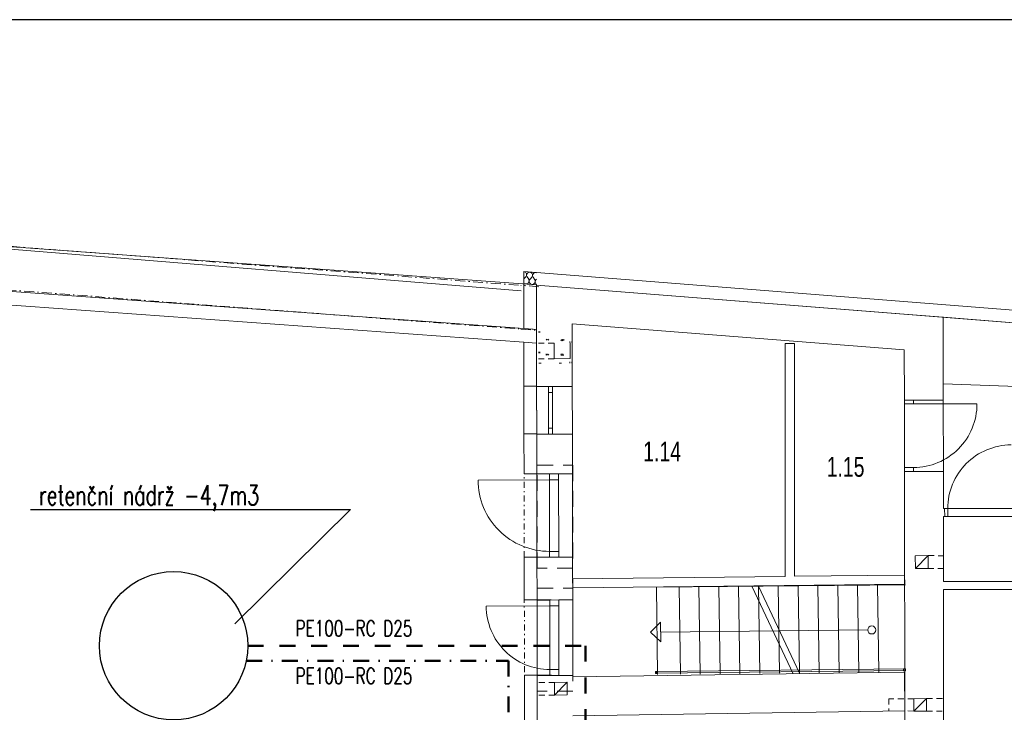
# Model space of a CAD drawing. Header units: millimetres. Extents: x 28262 to 240133, y -152087 to 56534.
# Tile 43 of 107: x 40510 to 52919, y 13428 to 22155. Entities that reach past the tile are written whole.
import ezdxf

# ---------------------------------------------------------------- set-up
doc = ezdxf.new("R2010")
doc.units = ezdxf.units.MM
doc.header["$MEASUREMENT"] = 0
for name, pattern in [('Tečkovaná L', [257.5, 15, -242.5]), ('Čerchovaná', [450, 200, -117.5, 15, -117.5]), ('Čerchovaná M', [225, 125, -42.5, 15, -42.5]), ('Čerchovaná S', [175, 75, -42.5, 15, -42.5]), ('Čárkovaná', [325, 200, -125]), ('Čárkovaná M', [400, 200, -200]), ('Čárkovaná S', [125, 75, -50])]:
    doc.linetypes.add(name, pattern=pattern)
doc.layers.get('0').update_dxf_attribs({"lineweight": 9})
for name, color, linetype, lineweight in [('--KANAL_POPIS', 7, 'Continuous', 25), ('--písmo', 7, 'Continuous', 25), ('--V_RET', 4, 'Čerchovaná', 50), ('--V_STUD_N', 5, 'Čárkovaná M', 50), ('--VODA POPIS', 7, 'Continuous', 25), ('2D prvky - obecné', 7, 'Continuous', 9), ('Konstrukce - nosné', 7, 'Continuous', 9), ('Konstrukce – Dělicí čáry vrstev', 7, 'Continuous', 13), ('Kresby a obrázky', 7, 'Continuous', 9), ('Nové_0', 7, 'Continuous', 9), ('Nové_Konstrukce - nosné', 7, 'Continuous', 9), ('Nové_Kresby a obrázky', 9, 'Continuous', 9), ('Nové_Otvory – Dveře', 7, 'Continuous', 9), ('Nové_Otvory – Okna', 7, 'Continuous', 9), ('Nové_Výplně – Řezové', 7, 'Continuous', 9), ('Otvory – Dveře', 7, 'Continuous', 9), ('Výplně – Řezové', 7, 'Continuous', 9)]:
    doc.layers.add(name, color=color, linetype=linetype, lineweight=lineweight)
doc.styles.add('styl1', font='arial.ttf', dxfattribs={"width": 0.7, "height": 250})
doc.styles.add('styl7', font='romans.shx', dxfattribs={"width": 0.7, "height": 200})

msp = doc.modelspace()

# ---------------------------------------------------------------- hatches: boundary and pattern name
at = {"layer": 'Nové_Výplně – Řezové', "linetype": 'Continuous'}
for points in [[(47025, 17534), (47025, 17533), (47475, 17534), (47475, 17535)], [(47477, 16434), (47027, 16433), (47027, 16431), (47477, 16432)]]:
    msp.add_hatch(color=256, dxfattribs=at).paths.add_polyline_path(points)
at = {"layer": 'Výplně – Řezové', "linetype": 'Continuous'}
msp.add_hatch(color=256, dxfattribs=at).paths.add_polyline_path([(47030, 14846), (47030, 14843), (47480, 14844), (47480, 14847)])

# ---------------------------------------------------------------- linework, layer by layer
at = {"layer": '--KANAL_POPIS'}
for p, q in [((40648, 15984), (44680, 15984)), ((44680, 15984), (43221, 14542))]:
    msp.add_line(p, q, dxfattribs=at)
at = {"layer": '--písmo'}
msp.add_line((75100, 22155), (33100, 22155), dxfattribs=at)
at = {"layer": '--V_RET'}
for p, q in [((43365, 14078), (46672, 14078)), ((46672, 14078), (46672, 11919))]:
    msp.add_line(p, q, dxfattribs=at)
at = {"layer": '--V_STUD_N'}
for p, q in [((43385, 14267), (47642, 14267)), ((47642, 14267), (47642, 11242))]:
    msp.add_line(p, q, dxfattribs=at)
at = {"layer": '--VODA POPIS', "ltscale": 100}
msp.add_circle((42450, 14267), 935, dxfattribs=at)
at = {"linetype": 'Continuous'}
for p, q in [((48549, 13944), (48524, 13943)), ((48524, 13943), (48524, 13918)), ((48524, 13918), (48549, 13919)), ((51664, 13974), (48537, 13941)), ((48537, 13921), (51664, 13954)), ((48537, 13941), (48537, 13921)), ((48549, 13919), (48549, 13944)), ((51676, 13977), (51651, 13976)), ((51651, 13976), (51651, 13951)), ((51651, 13951), (51676, 13952)), ((51664, 13954), (51664, 13974)), ((51676, 13952), (51676, 13977))]:
    msp.add_line(p, q, dxfattribs=at)
at = {"layer": '2D prvky - obecné', "linetype": 'Continuous'}
for p, q in [((46830, 18740), (28262, 20248)), ((49820, 15016), (50337, 13922)), ((49743, 15009), (50259, 13915))]:
    msp.add_line(p, q, dxfattribs=at)
at = {"layer": 'Konstrukce - nosné', "linetype": 'Čerchovaná M'}
for p, q in [((46798, 18810), (33430, 19832)), ((33388, 19283), (46799, 18259)), ((47055, 18791), (46825, 18808)), ((46826, 18256), (47013, 18242))]:
    msp.add_line(p, q, dxfattribs=at)
at = {"layer": 'Konstrukce - nosné', "linetype": 'Continuous'}
for p, q in [((47022, 18815), (37078, 19532)), ((46864, 18265), (37035, 18977)), ((37038, 18973), (46982, 18257)), ((37022, 18802), (46864, 18090)), ((47022, 18811), (47023, 18360)), ((51658, 18446), (47022, 18811)), ((52148, 18407), (51658, 18446)), ((52150, 17363), (52148, 18407)), ((57690, 17967), (52151, 18407)), ((47023, 18360), (47025, 17534)), ((47473, 18324), (51659, 17995)), ((47475, 17535), (47473, 18324)), ((51659, 17995), (51660, 17363)), ((47025, 17534), (47125, 17535)), ((47125, 17535), (47175, 17535)), ((47175, 17535), (47475, 17535)), ((52150, 17568), (57189, 17377)), ((51660, 17363), (51775, 17363)), ((51775, 17363), (52150, 17363)), ((47026, 16933), (47176, 16933)), ((47026, 16933), (47027, 16433)), ((47176, 16933), (47226, 16933)), ((47226, 16933), (47476, 16934)), ((47477, 16434), (47476, 16934)), ((51661, 16463), (51776, 16463)), ((51661, 16463), (51665, 13178)), ((51776, 16463), (52151, 16463)), ((52151, 15995), (52151, 16463)), ((52167, 15995), (52151, 15995)), ((52152, 15077), (52151, 15895)), ((52151, 15895), (52168, 15895)), ((52168, 15895), (52167, 15995)), ((53053, 15077), (52152, 15077)), ((52155, 13178), (52153, 14977)), ((52153, 14977), (53195, 14977)), ((47030, 14843), (47190, 14843)), ((47190, 14843), (47305, 14844)), ((47305, 14844), (47480, 14844)), ((47480, 14844), (47480, 14847)), ((51660, 13936), (47482, 13874)), ((51667, 13447), (51660, 13936)), ((47031, 13893), (47191, 13893)), ((47031, 13893), (47033, 13081)), ((47191, 13893), (47306, 13894)), ((47306, 13894), (47481, 13894)), ((47482, 13874), (47481, 13894)), ((47482, 13384), (51667, 13447))]:
    msp.add_line(p, q, dxfattribs=at)
at = {"layer": 'Konstrukce - nosné', "linetype": 'Tečkovaná L'}
for p, q in [((47052, 18228), (47052, 17828)), ((47067, 18228), (47068, 17828)), ((47147, 17928), (47347, 18129)), ((47147, 17928), (47147, 18128)), ((47147, 18128), (47347, 17929)), ((47167, 17928), (47367, 18129)), ((47167, 17928), (47167, 18128)), ((47167, 18128), (47367, 17929)), ((47347, 18129), (47347, 17929)), ((47367, 18129), (47367, 17929)), ((47442, 17829), (47442, 18229)), ((47468, 17829), (47467, 18229)), ((47347, 17929), (47147, 17928)), ((47367, 17929), (47167, 17928)), ((47052, 17828), (47442, 17829)), ((47068, 17828), (47468, 17829))]:
    msp.add_line(p, q, dxfattribs=at)
at = {"layer": 'Konstrukce – Dělicí čáry vrstev', "linetype": 'Continuous'}
for p, q in [((47024, 18253), (46864, 18265)), ((47024, 18253), (46864, 18265)), ((46864, 18090), (47024, 18078)), ((46864, 18090), (47024, 18078))]:
    msp.add_line(p, q, dxfattribs=at)
at = {"layer": 'Kresby a obrázky', "linetype": 'Čárkovaná S'}
for p, q in [((47247, 18081), (47027, 18081)), ((47247, 17881), (47027, 17881)), ((51959, 15403), (52178, 15401)), ((51958, 15242), (52178, 15241)), ((47252, 13805), (47032, 13805)), ((47252, 13644), (47032, 13644)), ((51778, 13600), (51464, 13600)), ((51464, 13600), (51466, 13443)), ((51939, 13603), (52158, 13602)), ((51779, 13441), (51667, 13447)), ((51938, 13442), (52157, 13441))]:
    msp.add_line(p, q, dxfattribs=at)
at = {"layer": 'Kresby a obrázky', "linetype": 'Continuous'}
for p, q in [((51676, 15034), (48536, 15004)), ((49837, 13917), (49820, 15016)), ((50087, 13920), (50070, 15018)), ((50337, 13922), (50320, 15021)), ((50587, 13924), (50570, 15023)), ((50837, 13927), (50820, 15025)), ((51086, 13929), (51070, 15028)), ((51336, 13932), (51320, 15030)), ((48536, 15004), (48547, 13903)), ((48837, 13908), (48821, 15006)), ((49087, 13910), (49071, 15009)), ((49337, 13912), (49320, 15011)), ((49587, 13915), (49570, 15013)), ((48462, 14439), (48586, 14565)), ((48586, 14565), (48589, 14315)), ((48462, 14439), (48589, 14315)), ((51198, 14466), (48587, 14440))]:
    msp.add_line(p, q, dxfattribs=at)
msp.add_circle((51249, 14466), 51, dxfattribs=at)
at = {"layer": 'Nové_0', "linetype": 'Čárkovaná'}
for p, q in [((47033, 15243), (47033, 16542)), ((47033, 16542), (47483, 16542)), ((47483, 16542), (47483, 15243)), ((47483, 15243), (47033, 15243)), ((47033, 13694), (47033, 14994)), ((47033, 14994), (47483, 14994)), ((47483, 14994), (47483, 13694)), ((47483, 13694), (47033, 13694))]:
    msp.add_line(p, q, dxfattribs=at)
at = {"layer": 'Nové_Konstrukce - nosné', "linetype": 'Continuous'}
for p, q in [((46863, 18984), (46863, 18824)), ((57690, 18128), (46863, 18984)), ((46863, 18824), (46864, 18265)), ((47023, 18811), (57690, 17968)), ((47025, 17536), (47023, 18811)), ((47024, 18078), (47024, 18253)), ((46864, 18090), (46865, 17536)), ((50274, 18075), (50159, 18075)), ((50159, 18075), (50159, 15140)), ((50274, 15142), (50274, 18075)), ((46965, 17536), (46865, 17536)), ((46965, 17536), (47025, 17536)), ((47025, 17534), (47025, 17533)), ((47475, 17534), (47025, 17533)), ((47475, 17534), (47475, 17535)), ((46966, 16936), (46866, 16936)), ((46866, 16936), (46867, 16432)), ((46966, 16936), (47026, 16936)), ((47027, 16433), (47026, 16936)), ((47207, 16433), (46867, 16432)), ((47207, 16433), (47027, 16433)), ((47027, 16431), (47187, 16431)), ((47187, 16431), (47302, 16431)), ((47302, 16431), (47477, 16432)), ((47477, 16432), (47477, 16434)), ((47209, 15383), (46869, 15382)), ((46869, 15382), (46870, 14845)), ((47209, 15383), (47029, 15383)), ((47030, 14845), (47029, 15383)), ((47029, 15381), (47189, 15381)), ((47029, 15381), (47030, 14846)), ((47189, 15381), (47304, 15381)), ((47304, 15381), (47479, 15382)), ((47480, 14847), (47479, 15382)), ((50159, 15140), (47478, 15110)), ((51663, 15158), (50274, 15142)), ((51665, 15043), (51663, 15158)), ((47478, 15110), (47480, 14995)), ((47480, 14995), (51665, 15043)), ((47210, 14845), (46870, 14845)), ((47210, 14845), (47030, 14845)), ((47212, 13895), (46872, 13895)), ((46872, 13895), (46873, 13083)), ((47212, 13895), (47032, 13895)), ((47033, 13083), (47032, 13895))]:
    msp.add_line(p, q, dxfattribs=at)
at = {"layer": 'Nové_Kresby a obrázky', "linetype": 'Čerchovaná S'}
for p, q in [((46869, 15383), (46867, 16433)), ((46872, 13933), (46870, 14846))]:
    msp.add_line(p, q, dxfattribs=at)
at = {"layer": 'Nové_Otvory – Dveře', "linetype": 'Continuous'}
for p, q in [((51661, 16463), (51660, 17363)), ((51660, 17313), (51660, 17363)), ((51660, 17363), (51775, 17363)), ((51660, 17363), (51775, 17363)), ((51660, 17363), (51775, 17363)), ((51775, 17313), (51660, 17313)), ((51775, 17363), (51775, 17313)), ((51775, 17363), (52150, 17363)), ((51775, 17313), (52575, 17314)), ((52151, 16463), (52150, 17363)), ((51661, 16463), (51661, 16513)), ((51661, 16513), (51776, 16513)), ((51776, 16513), (51776, 16463)), ((47207, 16433), (46867, 16432)), ((47207, 16433), (47027, 16433)), ((47029, 15381), (47027, 16431)), ((47027, 16431), (47187, 16431)), ((47187, 16431), (47187, 16356)), ((47302, 16431), (47187, 16431)), ((47187, 16431), (47302, 16431)), ((47187, 16431), (47302, 16431)), ((47302, 16431), (47477, 16432)), ((47302, 16356), (47302, 16431)), ((47479, 15382), (47477, 16432)), ((51776, 16463), (51661, 16463)), ((51661, 16463), (51776, 16463)), ((51661, 16463), (51776, 16463)), ((51776, 16463), (52151, 16463)), ((47187, 16356), (46287, 16354)), ((47189, 15456), (47187, 16356)), ((47187, 16356), (47302, 16356)), ((47302, 16356), (47304, 15456)), ((47304, 15456), (47189, 15456)), ((47189, 15456), (47189, 15381)), ((47304, 15381), (47304, 15456)), ((47209, 15383), (46869, 15382)), ((47209, 15383), (47029, 15383)), ((47029, 15381), (47189, 15381)), ((47189, 15381), (47304, 15381)), ((47189, 15381), (47304, 15381)), ((47189, 15381), (47304, 15381)), ((47304, 15381), (47479, 15382)), ((47190, 14768), (46390, 14767)), ((47210, 14845), (46870, 14845)), ((47210, 14845), (47030, 14845)), ((47031, 13893), (47030, 14843)), ((47030, 14843), (47190, 14843)), ((47305, 14844), (47190, 14843)), ((47190, 14843), (47305, 14844)), ((47190, 14843), (47305, 14844)), ((47190, 14843), (47190, 14768)), ((47190, 14768), (47305, 14769)), ((47191, 13968), (47190, 14768)), ((47305, 14769), (47305, 14844)), ((47305, 14844), (47480, 14844)), ((47305, 14769), (47306, 13969)), ((47481, 13894), (47480, 14844)), ((47306, 13969), (47191, 13968)), ((47191, 13968), (47191, 13893)), ((47306, 13894), (47306, 13969)), ((47212, 13895), (46872, 13895)), ((47031, 13893), (47191, 13893)), ((47212, 13895), (47032, 13895)), ((47191, 13893), (47306, 13894)), ((47191, 13893), (47306, 13894)), ((47191, 13893), (47306, 13894)), ((47306, 13894), (47481, 13894))]:
    msp.add_line(p, q, dxfattribs=at)
for centre, radius, start, end in [((51775, 17313), 800, 270.0712, 0.0712), ((47187, 16356), 900, 180.105, 270.105), ((47190, 14768), 800, 180.105, 270.105)]:
    msp.add_arc(centre, radius, start, end, dxfattribs=at)
at = {"layer": 'Nové_Otvory – Okna', "linetype": 'Continuous'}
for p, q in [((46965, 17536), (46865, 17536)), ((46866, 16936), (46865, 17536)), ((46965, 17536), (47025, 17536)), ((47026, 16936), (47025, 17536)), ((47026, 16933), (47025, 17533)), ((47025, 17533), (47175, 17533)), ((47175, 17533), (47175, 17458)), ((47175, 17533), (47225, 17533)), ((47175, 17533), (47225, 17533)), ((47225, 17533), (47475, 17534)), ((47225, 17458), (47225, 17533)), ((47476, 16934), (47475, 17534)), ((47175, 17458), (47225, 17458)), ((47175, 17458), (47176, 17008)), ((47226, 17008), (47225, 17458)), ((47226, 17008), (47176, 17008)), ((47176, 17008), (47176, 16933)), ((47226, 16933), (47226, 17008)), ((46966, 16936), (46866, 16936)), ((46966, 16936), (47026, 16936)), ((47026, 16933), (47176, 16933)), ((47176, 16933), (47226, 16933)), ((47176, 16933), (47226, 16933)), ((47226, 16933), (47476, 16934))]:
    msp.add_line(p, q, dxfattribs=at)
at = {"layer": 'Nové_Výplně – Řezové', "linetype": 'Continuous'}
for p, q in [((46868, 18979), (46863, 18979)), ((46864, 18889), (46863, 18887)), ((46889, 18917), (46864, 18889)), ((46873, 18979), (46868, 18979)), ((46888, 18969), (46873, 18979)), ((46897, 18952), (46888, 18969)), ((46889, 18917), (46898, 18934)), ((46897, 18947), (46897, 18952)), ((46898, 18934), (46897, 18947)), ((46900, 18944), (46898, 18934)), ((46898, 18934), (46904, 18916)), ((46902, 18952), (46900, 18944)), ((46913, 18967), (46902, 18952)), ((46904, 18916), (46925, 18884)), ((46930, 18974), (46913, 18967)), ((46929, 18874), (46925, 18884)), ((46931, 18864), (46929, 18874)), ((46929, 18853), (46931, 18864)), ((46949, 18973), (46930, 18974)), ((46934, 18874), (46931, 18864)), ((46931, 18864), (46931, 18853)), ((46940, 18883), (46934, 18874)), ((46948, 18892), (46940, 18883)), ((46965, 18911), (46948, 18892)), ((46964, 18963), (46949, 18973)), ((46973, 18946), (46964, 18963)), ((46965, 18911), (46974, 18928)), ((46974, 18928), (46973, 18946)), ((46978, 18946), (46974, 18928)), ((46974, 18928), (46980, 18910)), ((46989, 18961), (46978, 18946)), ((46980, 18910), (47001, 18878)), ((47006, 18968), (46989, 18961)), ((47005, 18868), (47001, 18878)), ((47007, 18858), (47005, 18868)), ((47023, 18967), (47006, 18968)), ((47010, 18868), (47007, 18858)), ((47016, 18877), (47010, 18868)), ((47023, 18885), (47016, 18877)), ((46863, 18840), (46870, 18833)), ((46870, 18833), (46879, 18828)), ((46879, 18828), (46889, 18826)), ((46889, 18826), (46900, 18826)), ((46900, 18826), (46910, 18830)), ((46910, 18830), (46918, 18836)), ((46918, 18836), (46925, 18844)), ((46925, 18844), (46929, 18853)), ((46931, 18853), (46933, 18843)), ((46933, 18843), (46938, 18834)), ((46938, 18834), (46946, 18827)), ((46946, 18827), (46955, 18822)), ((46955, 18822), (46965, 18820)), ((46965, 18820), (46976, 18820)), ((46976, 18820), (46986, 18824)), ((46986, 18824), (46994, 18830)), ((46994, 18830), (47000, 18836)), ((47000, 18836), (47001, 18838)), ((47001, 18838), (47005, 18847)), ((47005, 18847), (47007, 18858)), ((47007, 18858), (47007, 18847)), ((47007, 18847), (47009, 18837)), ((47009, 18837), (47014, 18828)), ((47014, 18828), (47022, 18821)), ((47022, 18821), (47023, 18820))]:
    msp.add_line(p, q, dxfattribs=at)
at = {"layer": 'Otvory – Dveře', "linetype": 'Continuous'}
for p, q in [((52167, 15995), (53047, 15997)), ((52207, 15995), (52167, 15995)), ((52167, 15995), (52168, 15895)), ((52168, 15895), (52167, 15995)), ((52168, 15895), (52167, 15995)), ((52168, 15895), (53048, 15897)), ((52168, 15895), (52208, 15895)), ((52208, 15895), (52207, 15995))]:
    msp.add_line(p, q, dxfattribs=at)
msp.add_ellipse((53007, 15997), major_axis=(566, 566), ratio=1, start_param=0.787305, end_param=2.358102, dxfattribs=at)
at = {"layer": 'Výplně – Řezové', "linetype": 'Continuous'}
for p, q in [((47247, 17881), (47247, 18081)), ((47447, 17885), (47446, 18083)), ((47247, 17881), (47447, 17885)), ((51959, 15403), (51798, 15400)), ((51798, 15400), (51799, 15241)), ((51799, 15241), (51959, 15403)), ((51959, 15403), (51958, 15242)), ((51958, 15242), (51799, 15241)), ((47252, 13805), (47411, 13807)), ((47411, 13807), (47252, 13644)), ((47411, 13807), (47252, 13644)), ((47252, 13644), (47252, 13805)), ((47412, 13648), (47411, 13807)), ((47252, 13644), (47412, 13648)), ((51939, 13603), (51778, 13600)), ((51778, 13600), (51779, 13441)), ((51779, 13441), (51939, 13603)), ((51939, 13603), (51938, 13442)), ((51938, 13442), (51779, 13441))]:
    msp.add_line(p, q, dxfattribs=at)

# ---------------------------------------------------------------- texts
at = {"layer": '--KANAL_POPIS', "style": 'styl7', "width": 0.7}
msp.add_text('retenční nádrž -4,7m3', height=250, dxfattribs=at).set_placement((40753, 16040))
at = {"layer": '--písmo', "style": 'styl1', "width": 0.7}
for s, p in [('1.14', (48369, 16589)), ('1.15', (50681, 16396))]:
    msp.add_text(s, height=250, dxfattribs=at).set_placement(p)
at = {"layer": '--VODA POPIS', "style": 'styl7', "width": 0.7}
for p in [(43989, 14386), (43989, 13787)]:
    msp.add_text('PE100-RC D25', height=200, dxfattribs=at).set_placement(p)

doc.saveas('drawing.dxf')
